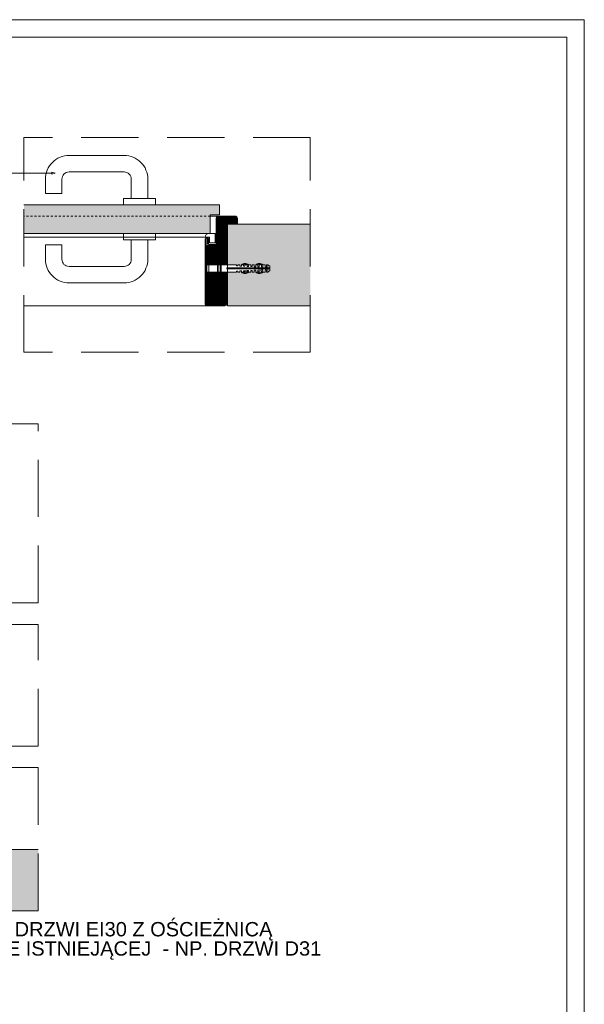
# Paper-space layout 'AD-02 DETAL MONTAŻU DRZWI' of a CAD drawing. Header units: millimetres. Extents: x 0 to 594, y 0 to 550.
# Tile 99 of 99: x 436 to 594, y 275 to 550. Entities that reach past the tile are written whole.
import ezdxf
from ezdxf.xclip import XClip

# ---------------------------------------------------------------- set-up
doc = ezdxf.new("R2010")
doc.units = ezdxf.units.MM
doc.header["$MEASUREMENT"] = 0
doc.header["$XCLIPFRAME"] = 0
doc.linetypes.add('przerywama detal', pattern=[120, 80, -40])
doc.linetypes.add('PRZERYWANA', pattern=[5.64444, 2.82222, -2.82222])
for name, color, linetype, lineweight, true_color in [('0_Nr_pióra__249', 7, 'Continuous', 5, 0x191919), ('A_stolarka_Nr_pióra__10', 7, 'Continuous', 13, 0x4b4b4b), ('A_stolarka_Nr_pióra__170', 7, 'Continuous', 5, 0x1c1c1c), ('A_stolarka_Nr_pióra__7', 7, 'Continuous', 18, 0x171717)]:
    doc.layers.add(name, color=color, linetype=linetype, lineweight=lineweight, true_color=true_color)
for name, color, linetype, lineweight in [('A_Arkusz_Nr_pióra__1', 7, 'Continuous', 20), ('A_stolarka_Nr_pióra__1', 7, 'Continuous', 20), ('A_stolarka_Nr_pióra__2', 8, 'Continuous', 13), ('A_ściany_Nr_pióra__1', 7, 'Continuous', 20)]:
    doc.layers.add(name, color=color, linetype=linetype, lineweight=lineweight)
for name, color, linetype in [('A_stolarka', 7, 'Continuous'), ('A_strop', 7, 'Continuous'), ('A_ściany', 7, 'Continuous')]:
    doc.layers.add(name, color=color, linetype=linetype)
doc.styles.add('STYL_AUTOMATYCZNY_4', font='arial.ttf')

# ---------------------------------------------------------------- blocks, each defined once
blk = doc.blocks.new('Rysunek_1_1', base_point=(-46422.8, -26825.26))
at = {"layer": 'A_stolarka', "linetype": 'Continuous', "lineweight": 0, "true_color": 0x242424}
blk.add_hatch(color=250, dxfattribs=at).paths.add_polyline_path([(492.09, 498.27), (437.43, 498.27), (437.43, 490.27), (489.49, 490.27), (489.49, 495.47), (492.09, 495.47)])
at = {"layer": 'A_stolarka', "linetype": 'Continuous', "lineweight": 0, "true_color": 0x121212}
blk.add_hatch(color=250, dxfattribs=at).paths.add_polyline_path([(488.99, 488.82, 0.414214), (488.54, 489.27, 0.414214), (488.09, 488.82), (488.09, 470.57, 0.414214), (488.59, 470.07), (493.59, 470.07, 0.414214), (494.09, 470.57), (494.09, 472.07), (493.85, 472.07), (493.85, 470.57, -0.414214), (493.59, 470.31), (488.59, 470.31, -0.414214), (488.33, 470.57), (488.33, 488.82, -0.414214), (488.54, 489.03, -0.452883), (488.75, 488.79), (488.75, 487.37, 0.414214), (489.19, 486.93), (490.89, 486.93, 0.414214), (491.33, 487.37), (491.33, 494.57, -0.414214), (491.59, 494.83), (496.59, 494.83, -0.414214), (496.85, 494.57), (496.85, 493.07), (497.09, 493.07), (497.09, 494.57, 0.414214), (496.59, 495.07), (491.59, 495.07, 0.414214), (491.09, 494.57), (491.09, 487.37, -0.414214), (490.89, 487.17), (489.19, 487.17, -0.414214), (488.99, 487.37)])
at = {"layer": 'A_stolarka', "linetype": 'Continuous', "lineweight": 0, "true_color": 0x4b4b4b}
h = blk.add_hatch(dxfattribs=at)
h.set_pattern_fill('wyburzenia_kopia_0001', color=251, style=0, pattern_type=2)
h.set_pattern_definition([(45, (-46422.79752, -26825.25806), (-0.14142135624, 0.14142135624), []), (135, (-46422.79752, -26825.25806), (0.14142135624, 0.14142135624), [])])
h.paths.add_polyline_path([(496.85, 493.07), (496.85, 494.57, 0.414214), (496.59, 494.83), (491.59, 494.83, 0.414214), (491.33, 494.57), (491.33, 487.37, -0.414214), (490.89, 486.93), (488.33, 486.93), (488.33, 481.7), (488.52, 481.5), (488.52, 481.48), (488.52, 479.53), (488.52, 479.5), (488.33, 479.31), (488.33, 470.57, 0.414214), (488.59, 470.31), (493.59, 470.31, 0.414214), (493.85, 470.57), (493.85, 472.07), (494.09, 472.07), (494.09, 479.5), (492.49, 479.5), (492.49, 479.3), (492.29, 479.3), (492.29, 479.5), (491.69, 479.5), (491.69, 479.3), (491.49, 479.3), (491.49, 479.5), (490.15, 479.5), (489.09, 478.92), (489.09, 479.15), (489.09, 479.5), (488.52, 479.5), (488.52, 481.5), (489.09, 481.5), (489.09, 481.91), (489.09, 482.14), (490.24, 481.5), (491.49, 481.5), (491.49, 481.7), (491.69, 481.7), (491.69, 481.5), (492.29, 481.5), (492.29, 481.7), (492.49, 481.7), (492.49, 481.5), (494.09, 481.5), (494.09, 493.07)])
at = {"layer": 'A_strop', "linetype": 'Continuous', "lineweight": 0, "true_color": 0x000000}
blk.add_hatch(color=18, dxfattribs=at).paths.add_polyline_path([(441.43, 318.23), (381.43, 318.23), (381.43, 301.09), (441.43, 301.09)])
at = {"layer": 'A_ściany', "linetype": 'Continuous', "lineweight": 0, "true_color": 0x000000}
blk.add_hatch(color=18, dxfattribs=at).paths.add_polyline_path([(517.43, 492.87), (494.29, 492.87), (494.29, 481.5), (496.79, 481.5), (496.79, 481.22), (497.19, 481.22), (497.19, 481.5), (497.79, 481.5), (497.79, 481.17), (498.19, 481.17), (498.19, 481.5, -0.420204), (500.19, 481.5), (500.79, 481.5), (500.79, 481.04), (501.19, 481.04), (501.19, 481.5), (501.79, 481.5), (501.79, 480.99), (502.19, 480.99), (502.19, 481.5, -0.420204), (504.19, 481.5), (504.79, 481.5), (504.79, 480.84), (505.19, 480.84), (505.19, 481.5), (505.59, 481.5), (506.09, 481.14), (506.09, 480.64), (505.93, 480.64), (506.16, 480.5), (505.93, 480.37), (506.09, 480.37), (506.09, 479.87), (506.05, 479.84), (505.59, 479.5), (505.19, 479.5), (505.19, 480.17), (504.79, 480.17), (504.79, 479.5), (504.19, 479.5, -0.420202), (502.19, 479.5), (502.19, 480.02), (501.79, 480.02), (501.79, 479.5), (501.19, 479.5), (501.19, 479.97), (500.79, 479.97), (500.79, 479.5), (500.19, 479.5, -0.420202), (498.19, 479.5), (498.19, 479.84), (497.79, 479.84), (497.79, 479.5), (497.19, 479.5), (497.19, 479.79), (496.79, 479.79), (496.79, 479.5), (494.29, 479.5), (494.29, 470.07), (517.43, 470.07)])
at = {"layer": 'A_stolarka_Nr_pióra__1', "color": 7, "linetype": 'Continuous', "lineweight": 20, "ltscale": 0.2}
for p, q in [((492.09, 498.27), (437.43, 498.27)), ((492.09, 495.47), (492.09, 498.27)), ((489.49, 490.27), (489.49, 495.47)), ((492.09, 495.47), (489.49, 495.47)), ((491.59, 495.07), (489.49, 495.07)), ((491.09, 494.57), (491.09, 487.37)), ((491.33, 494.57), (491.33, 487.37)), ((491.33, 493.07), (497.09, 493.07)), ((496.59, 495.07), (491.59, 495.07)), ((496.59, 494.83), (491.59, 494.83)), ((496.85, 493.07), (496.85, 494.57)), ((497.09, 493.07), (497.09, 494.57)), ((437.43, 490.27), (489.09, 490.27)), ((437.43, 490.27), (489.49, 490.27)), ((490.89, 490.27), (489.09, 490.27)), ((490.89, 487.67), (490.89, 490.27)), ((488.54, 489.27), (437.43, 489.27)), ((488.09, 489.27), (489.29, 489.27)), ((488.09, 488.82), (488.09, 470.57)), ((488.33, 488.82), (488.33, 470.57)), ((488.75, 487.37), (488.75, 488.79)), ((488.99, 487.37), (488.99, 488.82)), ((490.89, 487.17), (489.19, 487.17)), ((490.89, 486.93), (489.19, 486.93)), ((489.29, 487.67), (489.29, 489.27)), ((489.29, 487.67), (490.89, 487.67)), ((494.09, 472.07), (488.33, 472.07)), ((493.85, 470.57), (493.85, 472.07)), ((494.09, 470.57), (494.09, 472.07)), ((488.59, 470.07), (437.43, 470.07)), ((488.59, 470.31), (493.59, 470.31)), ((488.59, 470.07), (493.59, 470.07)), ((441.43, 318.23), (381.43, 318.23))]:
    blk.add_line(p, q, dxfattribs=at)
for centre, radius, start, end in [((491.59, 494.57), 0.5, 90, 180), ((491.59, 494.57), 0.26, 90, 180), ((496.59, 494.57), 0.5, 0, 90), ((496.59, 494.57), 0.26, 0, 90), ((489.09, 489.27), 1, 90, 180), ((488.54, 488.82), 0.45, 90, 180), ((488.54, 488.82), 0.21, 90, 180), ((488.54, 488.82), 0.45, 0, 90), ((488.54, 488.82), 0.21, 352.5402, 90), ((489.19, 487.37), 0.44, 180, 270), ((489.19, 487.37), 0.2, 180, 270), ((490.89, 487.37), 0.44, 270, 0), ((490.89, 487.37), 0.2, 270, 0), ((488.59, 470.57), 0.5, 180, 270), ((488.59, 470.57), 0.26, 180, 270), ((493.59, 470.57), 0.26, 270, 0), ((493.59, 470.57), 0.5, 270, 0)]:
    blk.add_arc(centre, radius, start, end, dxfattribs=at)
at = {"layer": 'A_stolarka_Nr_pióra__10', "color": 251, "linetype": 'przerywama detal', "lineweight": 13, "ltscale": 0.2, "true_color": 0x4b4b4b}
for p, q in [((517.43, 517.09), (437.43, 517.09)), ((437.43, 457.09), (437.43, 517.09)), ((517.43, 457.09), (517.43, 517.09)), ((517.43, 457.09), (437.43, 457.09)), ((381.43, 437.09), (441.43, 437.09)), ((441.43, 387.09), (441.43, 437.09)), ((381.43, 387.09), (441.43, 387.09)), ((381.43, 381.09), (441.43, 381.09)), ((441.43, 347.09), (441.43, 381.09)), ((381.43, 347.09), (441.43, 347.09)), ((381.43, 341.09), (441.43, 341.09)), ((441.43, 301.09), (441.43, 341.09)), ((381.43, 301.09), (441.43, 301.09))]:
    blk.add_line(p, q, dxfattribs=at)
at = {"layer": 'A_stolarka_Nr_pióra__10', "color": 251, "linetype": 'PRZERYWANA', "lineweight": 13, "ltscale": 0.2, "true_color": 0x4b4b4b}
blk.add_line((489.49, 495.07), (437.43, 495.07), dxfattribs=at)
at = {"layer": 'A_stolarka_Nr_pióra__10', "color": 251, "linetype": 'Continuous', "lineweight": 13, "ltscale": 0.2, "true_color": 0x4b4b4b, "flags": 128}
for points in [[(472.03, 500.07), (472.03, 505.47, 0.414214), (465.43, 512.07), (450.03, 512.07, 0.414214), (443.43, 505.47), (443.43, 501.47), (448.03, 501.47), (448.03, 505.47, -0.414214), (450.03, 507.47), (465.43, 507.47, -0.414214), (467.43, 505.47), (467.43, 500.07)], [(472.03, 488.47), (472.03, 483.07, -0.414214), (465.43, 476.47), (450.03, 476.47, -0.414214), (443.43, 483.07), (443.43, 487.07), (448.03, 487.07), (448.03, 483.07, 0.414214), (450.03, 481.07), (465.43, 481.07, 0.414214), (467.43, 483.07), (467.43, 488.47)]]:
    blk.add_lwpolyline(points, format="xyb", dxfattribs=at)
for points in [[(465.23, 498.27), (465.23, 500.07), (474.23, 500.07), (474.23, 498.27)], [(465.23, 490.27), (465.23, 488.47), (474.23, 488.47), (474.23, 490.27)]]:
    blk.add_lwpolyline(points, dxfattribs=at)
at = {"layer": 'A_stolarka_Nr_pióra__170', "color": 250, "linetype": 'Continuous', "lineweight": 5, "ltscale": 0.2, "true_color": 0x1c1c1c}
blk.add_line((445.23, 507.12), (396.8, 507.12), dxfattribs=at)
at = {"layer": 'A_stolarka_Nr_pióra__2', "color": 8, "linetype": 'Continuous', "lineweight": 13, "ltscale": 0.2}
for p, q in [((488.09, 481.95), (488.52, 481.5)), ((488.09, 479.06), (488.09, 481.95)), ((488.49, 481.48), (488.09, 481.88)), ((488.49, 479.53), (488.49, 481.48)), ((488.49, 481.48), (488.52, 481.48)), ((488.52, 481.5), (488.52, 479.5)), ((491.49, 481.5), (488.52, 481.5)), ((490.24, 481.5), (489.09, 482.14)), ((489.09, 478.92), (489.09, 482.14)), ((489.83, 481.5), (489.09, 481.91)), ((491.49, 481.7), (491.69, 481.7)), ((491.49, 479.3), (491.49, 481.7)), ((491.69, 479.3), (491.69, 481.7)), ((492.29, 481.5), (491.69, 481.5)), ((492.29, 481.7), (492.49, 481.7)), ((492.29, 479.3), (492.29, 481.7)), ((492.49, 479.3), (492.49, 481.7)), ((496.79, 481.5), (492.49, 481.5)), ((496.79, 481.22), (496.79, 481.5)), ((497.79, 481.5), (497.19, 481.5)), ((497.19, 481.22), (497.19, 481.5)), ((497.79, 481.17), (497.79, 481.5)), ((498.79, 481.5), (498.19, 481.5)), ((498.19, 481.17), (498.19, 481.5)), ((498.79, 481.12), (498.79, 481.5)), ((500.79, 481.5), (499.19, 481.5)), ((499.19, 481.12), (499.19, 481.5)), ((499.79, 481.09), (499.79, 481.5)), ((500.19, 481.09), (500.19, 481.5)), ((500.79, 481.04), (500.79, 481.5)), ((501.79, 481.5), (501.19, 481.5)), ((501.19, 481.04), (501.19, 481.5)), ((501.79, 480.99), (501.79, 481.5)), ((502.79, 481.5), (502.19, 481.5)), ((502.19, 480.99), (502.19, 481.5)), ((502.79, 480.94), (502.79, 481.5)), ((503.19, 480.94), (503.19, 481.5)), ((504.79, 481.5), (503.19, 481.5)), ((503.79, 480.89), (503.79, 481.5)), ((504.19, 480.89), (504.19, 481.5)), ((504.79, 480.84), (504.79, 481.5)), ((505.19, 480.84), (505.19, 481.5)), ((505.59, 481.5), (505.19, 481.5)), ((505.59, 481.5), (505.59, 480.64)), ((506.09, 481.14), (505.59, 481.5)), ((488.09, 479.13), (488.49, 479.53)), ((488.52, 479.5), (488.09, 479.06)), ((488.49, 479.53), (488.52, 479.53)), ((491.49, 479.5), (488.52, 479.5)), ((489.09, 479.15), (489.74, 479.5)), ((489.09, 478.92), (490.15, 479.5)), ((491.69, 479.3), (491.49, 479.3)), ((492.29, 479.5), (491.69, 479.5)), ((492.49, 479.3), (492.29, 479.3)), ((496.79, 479.5), (492.49, 479.5)), ((494.09, 480.64), (506.09, 480.64)), ((494.09, 480.37), (494.09, 480.64)), ((494.09, 480.37), (506.09, 480.37)), ((497.19, 481.22), (496.79, 481.22)), ((496.79, 479.5), (496.79, 479.79)), ((496.79, 479.79), (497.19, 479.79)), ((497.19, 479.5), (497.19, 479.79)), ((497.79, 479.5), (497.19, 479.5)), ((498.19, 481.17), (497.79, 481.17)), ((497.79, 479.5), (497.79, 479.84)), ((497.79, 479.84), (498.19, 479.84)), ((498.19, 479.5), (498.19, 479.84)), ((499.19, 479.5), (498.19, 479.5)), ((499.19, 481.12), (498.79, 481.12)), ((498.79, 479.89), (499.79, 479.91)), ((498.79, 479.5), (498.79, 479.89)), ((498.8, 479.69), (500.19, 479.72)), ((499.19, 479.5), (499.19, 479.7)), ((500.19, 481.09), (499.79, 481.09)), ((499.79, 479.92), (500.19, 479.92)), ((499.79, 479.5), (499.79, 479.71)), ((500.79, 479.5), (499.79, 479.5)), ((500.19, 479.5), (500.19, 479.92)), ((501.19, 481.04), (500.79, 481.04)), ((500.79, 479.5), (500.79, 479.97)), ((500.79, 479.97), (501.19, 479.97)), ((501.19, 479.5), (501.19, 479.97)), ((501.79, 479.5), (501.19, 479.5)), ((502.19, 480.99), (501.79, 480.99)), ((501.79, 479.5), (501.79, 480.02)), ((501.79, 480.02), (502.19, 480.02)), ((502.19, 479.5), (502.19, 480.02)), ((503.19, 479.5), (502.19, 479.5)), ((503.19, 480.94), (502.79, 480.94)), ((502.79, 480.07), (503.79, 480.11)), ((502.79, 479.5), (502.79, 480.07)), ((502.8, 479.77), (504.19, 479.82)), ((503.19, 479.5), (503.19, 479.79)), ((504.19, 480.89), (503.79, 480.89)), ((503.79, 480.11), (503.79, 480.12)), ((503.79, 480.12), (504.19, 480.12)), ((503.79, 479.5), (503.79, 479.81)), ((504.79, 479.5), (503.79, 479.5)), ((504.19, 479.5), (504.19, 480.12)), ((505.19, 480.84), (504.79, 480.84)), ((504.79, 479.5), (504.79, 480.17)), ((504.79, 480.17), (505.19, 480.17)), ((505.19, 479.5), (505.19, 480.17)), ((505.59, 479.5), (505.19, 479.5)), ((505.59, 479.5), (505.59, 480.37)), ((506.05, 479.84), (505.59, 479.5)), ((506.16, 480.5), (505.93, 480.64)), ((506.16, 480.5), (505.93, 480.37)), ((506.09, 479.87), (506.05, 479.84)), ((506.09, 480.64), (506.09, 481.14)), ((506.09, 480.37), (506.09, 479.87))]:
    blk.add_line(p, q, dxfattribs=at)
for centre, radius, start, end in [((499.19, 480.52), 1.4, 44.4153, 135.5847), ((499.19, 480.52), 1.2, 54.7356, 125.2644), ((503.19, 480.52), 1.4, 44.4153, 135.5847), ((503.19, 480.52), 1.2, 54.7356, 125.2644), ((499.19, 480.48), 1.4, 224.4153, 315.5847), ((499.19, 480.48), 1.2, 234.7356, 305.2644), ((503.19, 480.48), 1.4, 224.4153, 315.5847), ((503.19, 480.48), 1.2, 234.7356, 305.2644)]:
    blk.add_arc(centre, radius, start, end, dxfattribs=at)
at = {"layer": 'A_stolarka_Nr_pióra__7', "color": 250, "linetype": 'Continuous', "lineweight": 18, "ltscale": 0.2, "true_color": 0x171717}
for p, q in [((445.23, 506.87), (445.23, 507.37)), ((446.16, 507.12), (445.23, 507.37)), ((446.16, 507.12), (445.23, 506.87))]:
    blk.add_line(p, q, dxfattribs=at)
at = {"layer": 'A_ściany_Nr_pióra__1', "color": 7, "linetype": 'Continuous', "lineweight": 20, "ltscale": 0.2, "flags": 128}
for points in [[(494.29, 492.87), (517.43, 492.87)], [(494.29, 492.87), (494.29, 470.07)], [(517.43, 470.07), (494.29, 470.07)]]:
    blk.add_lwpolyline(points, dxfattribs=at)
at = {"layer": '0_Nr_pióra__249', "color": 250, "linetype": 'Continuous', "lineweight": 5, "true_color": 0x191919, "insert": (381.43, 287.37), "char_height": 4, "width": 143.5285, "attachment_point": 7, "line_spacing_factor": 0.807411, "style": 'STYL_AUTOMATYCZNY_4'}
blk.add_mtext('\\A1;{\\pql;\\fArial|b0|i0|c238|p0;\\W1.000000;DETAL OSADZENIA DRZWI EI30 Z OŚCIEŻNICĄ KĄTOWĄ W ŚCIANIE ISTNIEJĄCEJ  - NP. DRZWI D31}', dxfattribs=at)

psp = doc.layouts.new('AD-02 DETAL MONTAŻU DRZWI')

# ---------------------------------------------------------------- linework, layer by layer
at = {"layer": 'A_Arkusz_Nr_pióra__1', "color": 7, "linetype": 'Continuous', "lineweight": 20}
for q in [(29.9, 545.1), (589.1, 4.9)]:
    psp.add_line((589.1, 545.1), q, dxfattribs=at)
at = {"layer": 'A_Arkusz_Nr_pióra__1', "color": 7, "linetype": 'Continuous', "lineweight": 20, "flags": 128}
psp.add_lwpolyline([(0, 550), (594, 550), (594, 0), (0, 0)], close=True, dxfattribs=at)

# ---------------------------------------------------------------- block references
at = {"color": 37, "linetype": 'Continuous', "lineweight": 5, "true_color": 0x656532}
ref = psp.add_blockref('Rysunek_1_1', (-46422.8, -26825.26), dxfattribs=at)
XClip(ref).set_block_clipping_path([(39.90003743, 274.842170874), (528.4304887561, 524.007291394)])

doc.saveas('drawing.dxf')
